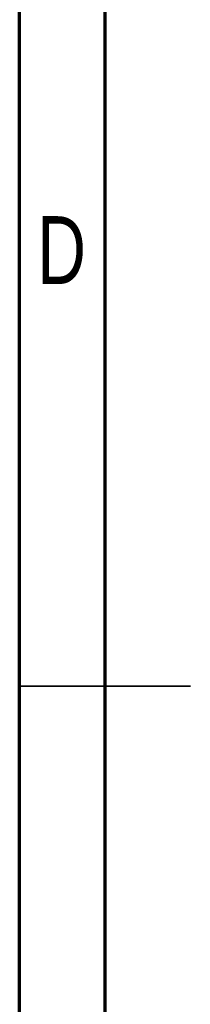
# Model space of a CAD drawing. Header units: millimetres. Extents: x 15 to 415, y 5 to 292.
# Tile 2 of 30: x 15 to 25, y 130 to 188. Entities that reach past the tile are written whole.
import ezdxf

# ---------------------------------------------------------------- set-up
doc = ezdxf.new("R2010")
doc.units = ezdxf.units.MM
doc.styles.add('SLDTEXTSTYLE0', font='TXT', dxfattribs={"width": 0.75})

msp = doc.modelspace()

# ---------------------------------------------------------------- linework, layer by layer
at = {"color": 7, "linetype": 'Continuous', "lineweight": 70}
for p, q in [((15, 5), (15, 292)), ((20, 10), (20, 287))]:
    msp.add_line(p, q, dxfattribs=at)
at = {"color": 7, "linetype": 'Continuous', "lineweight": 35}
for p, q in [((15, 148.5), (25, 148.5)), ((20, 148.5), (15, 148.5))]:
    msp.add_line(p, q, dxfattribs=at)

# ---------------------------------------------------------------- texts
at = {"color": 7, "linetype": 'Continuous', "lineweight": 0, "insert": (17.4527, 176.01), "char_height": 3.9688, "attachment_point": 2, "style": 'SLDTEXTSTYLE0'}
msp.add_mtext('D', dxfattribs=at)

doc.saveas('drawing.dxf')
